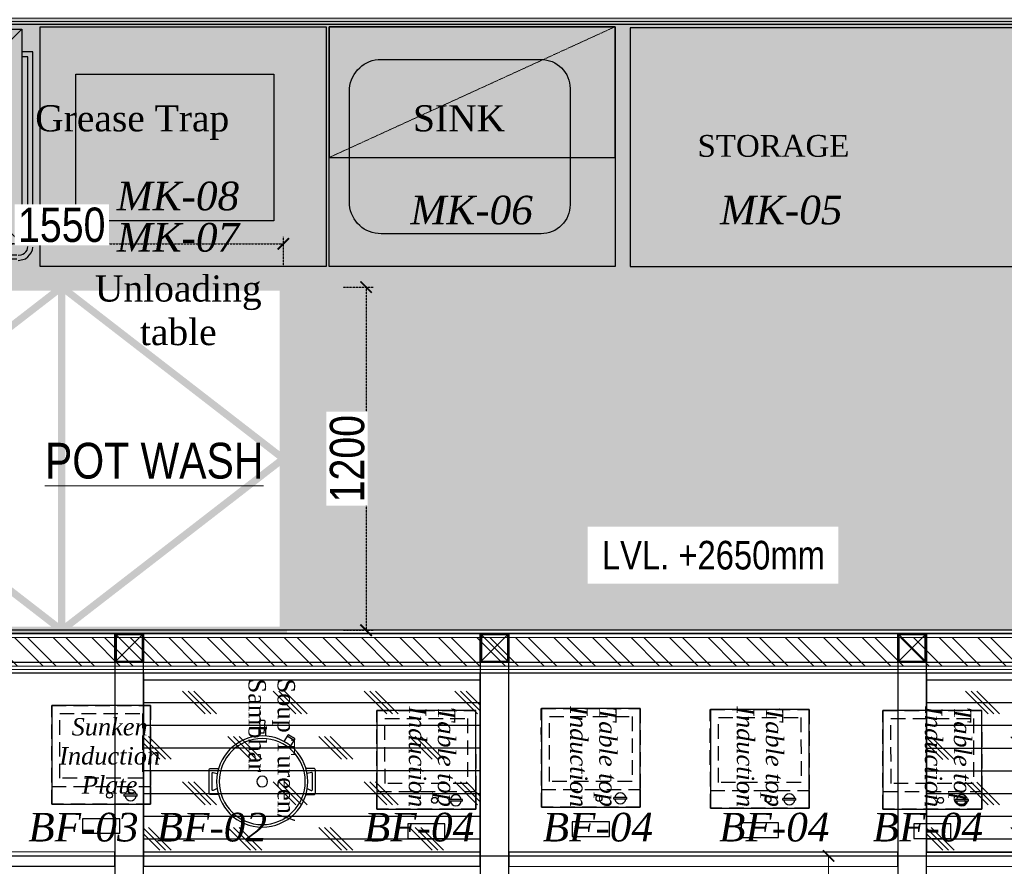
# Model space of a CAD drawing. Header units: millimetres. Extents: x -106827 to 92813, y -35754 to 7831.
# Tile 149 of 160: x 1803 to 5246, y -18425 to -15465. Entities that reach past the tile are written whole.
import ezdxf
from ezdxf.xclip import XClip

# ---------------------------------------------------------------- set-up
doc = ezdxf.new("R2010")
doc.units = ezdxf.units.MM
doc.header["$XCLIPFRAME"] = 2
doc.header["$PDMODE"] = 35
for name, pattern in [('General Arrangement Plan$0$( Hidden )', [0.375, 0.25, -0.125]), ('General Arrangement Plan$1$DASHED', [0.75, 0.5, -0.25]), ('HIDDEN', [0.375, 0.25, -0.125])]:
    doc.linetypes.add(name, pattern=pattern)
for name, color, linetype, lineweight in [('2020 HVAC TRAP DOOR', 155, 'HIDDEN', 15), ('General Arrangement Plan$0$DIM', 7, 'Continuous', 13), ('General Arrangement Plan$0$TEXT', 7, 'Continuous', 5), ('General Arrangement Plan$1$01_WALL-INTERNAL', 250, 'Continuous', 13), ('General Arrangement Plan$1$A-HATCH', 15, 'Continuous', 0), ('General Arrangement Plan$1$Finishes', 5, 'Continuous', 13), ('General Arrangement Plan$1$PLASTER', 252, 'Continuous', 13), ('General Arrangement Plan$1$TILES', 104, 'Continuous', 9), ('General Arrangement Plan$1$TXT', 6, 'Continuous', 20), ('General Arrangement Plan$1$WALL NEW', 6, 'Continuous', 13), ('TEXT', 7, 'Continuous', 5)]:
    doc.layers.add(name, color=color, linetype=linetype, lineweight=lineweight)
for name, color, linetype in [('A-ANNO-DIMS-30', 7, 'Continuous'), ('Elevation hatch', 7, 'Continuous'), ('General Arrangement Plan$1$Equipment', 5, 'Continuous'), ('General Arrangement Plan$1$Equipment Name', 7, 'Continuous'), ('IFF-35 HEAVY', 100, 'Continuous'), ('M-HVAC-INSULATION', 7, 'Continuous')]:
    doc.layers.add(name, color=color, linetype=linetype)
doc.layers.add('General Arrangement Plan$1$MS', color=7, linetype='Continuous', lineweight=0, true_color=0x3c5977)
doc.styles.add('General Arrangement Plan$1$Standard', font='ARIALN.TTF')
doc.styles.add('General Arrangement Plan$1$style 2', font='arial.ttf', dxfattribs={"height": 25})
doc.styles.add('General Arrangement Plan$1$style12', font='BOOKOSI.TTF')
doc.styles.get("Standard").update_dxf_attribs({"font": 'ARIALN.TTF'})
doc.dimstyles.new('General Arrangement Plan$1$TFS-Dim', dxfattribs={"dimtxt": 120, "dimasz": 40, "dimexe": 25, "dimexo": 25, "dimgap": 4.5, "dimtad": 1, "dimdec": 0, "dimzin": 0, "dimdsep": 46, "dimtxsty": 'General Arrangement Plan$1$Standard', "dimblk": 'General Arrangement Plan$1$_ArchTick', "dimcen": 0.09, "dimdle": 2, "dimclrd": 256, "dimclre": 8, "dimadec": 0, "dimazin": 0, "dimtfac": 1, "dimtdec": 0, "dimtofl": 0, "dimtmove": 1, "dimatfit": 3, "dimfxl": 1, "dimtolj": 1, "dimtzin": 0, "dimlwd": -1, "dimlwe": -1, "dimarcsym": 0})
doc.dimstyles.new('TFS-Dim', dxfattribs={"dimtxt": 120, "dimasz": 40, "dimexe": 25, "dimexo": 25, "dimgap": 4.5, "dimtad": 1, "dimdec": 0, "dimzin": 0, "dimdsep": 46, "dimtxsty": 'Standard', "dimblk": 'ARCHTICK', "dimcen": 0.09, "dimdle": 2, "dimclrd": 256, "dimclre": 8, "dimadec": 0, "dimazin": 0, "dimtfac": 1, "dimtdec": 0, "dimtofl": 0, "dimtmove": 1, "dimatfit": 3, "dimfxl": 1, "dimtolj": 1, "dimtzin": 0, "dimlwd": -1, "dimlwe": -1, "dimarcsym": 0})

# ---------------------------------------------------------------- blocks, each defined once
blk = doc.blocks.new('General Arrangement Plan$1$A$C6bc40300')
at = {"layer": 'General Arrangement Plan$1$Equipment'}
blk.add_line((-106.3, 143.5, 0), (-82.2, 157.9, 0), dxfattribs=at)
at = {"layer": 'General Arrangement Plan$1$Equipment', "elevation": 0}
blk.add_lwpolyline([(-1.6, 166.6), (9.6, 166.4), (13.7, 207.8, 0.435736), (10.5, 211.4), (-0.2, 211.6, 0.435736), (-3.6, 208.2)], format="xyb", close=True, dxfattribs=at)
at = {"layer": 'General Arrangement Plan$1$Equipment'}
for points in [[(-2.4, 183.9), (-6.6, 184), (-7.3, 156.9)], [(14.9, 156.3), (15.5, 183.5), (11.3, 183.6)]]:
    blk.add_lwpolyline(points, dxfattribs=at)
at = {"layer": 'General Arrangement Plan$1$Equipment', "elevation": 0}
blk.add_lwpolyline([(-94.8, 125.3), (-95.2, 125), (-108.3, 146.9, -0.414214), (-107.4, 150.5), (-87.8, 162.2, -0.414214), (-84.2, 161.3), (-71.3, 139.9)], format="xyb", dxfattribs=at)
at = {"layer": 'General Arrangement Plan$1$Equipment'}
for points in [[(-151.5, -41.3), (-178.5, -40.6, -0.414214), (-183.7, -35.2), (-181.8, 44, -0.414214), (-176.4, 49.2), (-149.3, 48.5)], [(-155.7, -20.5), (-169.4, -26.5, -0.546975), (-173.1, -24), (-171.7, 32.8, -0.484342), (-168.4, 35.3), (-153.8, 31.5)], [(149.3, -48.5), (176.4, -49.2, 0.414214), (181.8, -44), (183.7, 35.2, 0.414214), (178.5, 40.6), (151.5, 41.3)], [(154.5, -28), (167.9, -34.6, 0.546975), (171.7, -32.3), (173.1, 24.5, 0.484342), (169.9, 27.1), (155.2, 24)]]:
    blk.add_lwpolyline(points, format="xyb", dxfattribs=at)
for radius in [157, 18.5]:
    blk.add_circle((0, 0), radius, dxfattribs=at)
at = {"layer": 'General Arrangement Plan$1$Equipment', "color": 252}
blk.add_circle((0, 0), 148.1, dxfattribs=at)
blk = doc.blocks.new('General Arrangement Plan$1$A$C39a67eb1')
at = {"layer": 'General Arrangement Plan$1$Equipment'}
for p, q in [((-312.4, 45.3), (-312.4, 90.7)), ((-312.4, 90.7), (-305.7, 90.7)), ((-305.7, 48.9), (-305.7, 90.7)), ((-305.7, 45.3), (-305.7, 90.7)), ((-312.4, 45.3), (-305.7, 45.3))]:
    blk.add_line(p, q, dxfattribs=at)
at = {"layer": 'General Arrangement Plan$1$Equipment', "linetype": 'General Arrangement Plan$1$DASHED', "ltscale": 100}
for points in [[(-340, -0.4), (-340, 339.6), (0, 340), (0, 0)], [(-340, -0.4), (-340, 339.6), (-278.7, 339.7), (-278.7, -0.3)], [(-250.8, 27.6), (-250.8, 311.8), (-27.8, 312.1), (-27.9, 27.8)]]:
    blk.add_lwpolyline(points, close=True, dxfattribs=at)
at = {"layer": 'General Arrangement Plan$1$Equipment'}
blk.add_lwpolyline([(0, -0.4), (0, 339.6), (-340, 339.6), (-340, -0.4)], close=True, dxfattribs=at)
blk.add_circle((-309.1, 141.3), 10.2, dxfattribs=at)
for start, end in [(100.1366, 259.9648), (280.1366, 79.9648)]:
    blk.add_arc((-309.1, 68), 19.1, start, end, dxfattribs=at)
blk = doc.blocks.new('General Arrangement Plan$1$A$C14e96dd0')
at = {"layer": 'General Arrangement Plan$1$Equipment'}
blk.add_lwpolyline([(-234, 50), (-106, 50), (-106, 100), (-234, 100)], close=True, dxfattribs=at)
at = {"layer": 'General Arrangement Plan$1$Equipment', "rotation": 270}
blk.add_blockref('General Arrangement Plan$1$A$C39a67eb1', (-339.6, -340), dxfattribs=at)
blk = doc.blocks.new('General Arrangement Plan$1$_ArchTick')
at = {"color": 0, "linetype": 'ByBlock', "const_width": 0.15}
blk.add_lwpolyline([(-0.5, -0.5), (0.5, 0.5)], dxfattribs=at)
blk = doc.blocks.new('*D272')
at = {"layer": 'Defpoints', "color": 0}
for p in [(8563.7, 10743.6), (8676.4, 10743.6), (8563.7, 9593.6)]:
    blk.add_point(p, dxfattribs=at)
at = {"layer": 'General Arrangement Plan$0$DIM', "color": 8, "linetype": 'General Arrangement Plan$0$( Hidden )'}
for p, q in [((8588.7, 10743.6), (8701.4, 10743.6)), ((8588.7, 9593.6), (8701.4, 9593.6))]:
    blk.add_line(p, q, dxfattribs=at)
at = {"layer": 'General Arrangement Plan$0$DIM', "color": 8}
blk.add_line((8676.4, 9591.6), (8676.4, 10745.6), dxfattribs=at)
at = {"layer": 'General Arrangement Plan$0$DIM', "color": 8, "xscale": 40, "yscale": 40, "zscale": 40}
for p, rotation in [((8676.4, 10743.6), 90), ((8676.4, 9593.6), 270)]:
    blk.add_blockref('General Arrangement Plan$1$_ArchTick', p, dxfattribs=dict(at, rotation=rotation))
at = {"layer": 'General Arrangement Plan$0$DIM', "color": 0, "insert": (8610.6, 10168.6), "char_height": 120, "attachment_point": 5, "rotation": 90, "style": 'General Arrangement Plan$1$Standard'}
blk.add_mtext('\\A1;1150', dxfattribs=at)
blk = doc.blocks.new('*U277')
at = {"layer": 'General Arrangement Plan$1$A-HATCH', "lineweight": -2, "true_color": 0x939598}
h = blk.add_hatch(dxfattribs=at)
h.set_pattern_fill('ANSI32', color=252, scale=0.4)
h.set_pattern_definition([(45, (-520.4093, 0), (-2.694077, 2.694077), []), (45, (-518.6132, 0), (-2.694077, 2.694077), [])])
h.paths.add_polyline_path([(-346.02, 5), (-120.06, 5), (-120.06, 1), (-346.02, 1)])
at = {"layer": 'General Arrangement Plan$1$Finishes'}
blk.add_lwpolyline([(-347.02, 6), (-119.06, 6), (-119.06, 0), (-347.02, 0)], close=True, dxfattribs=at)
at = {"layer": 'General Arrangement Plan$1$WALL NEW'}
for points in [[(-346.52, 5.5), (-119.56, 5.5), (-119.56, 0.5), (-346.52, 0.5)], [(-346.02, 5), (-120.06, 5), (-120.06, 1), (-346.02, 1)]]:
    blk.add_lwpolyline(points, close=True, dxfattribs=at)
blk = doc.blocks.new('General Arrangement Plan$1$A$C0642dd72')
at = {"layer": 'General Arrangement Plan$1$MS', "ltscale": 10}
for p, q in [((5980.3, 10397), (6080.3, 10497)), ((6080.3, 10397), (5980.3, 10497)), ((7257.4, 10397), (7357.4, 10497)), ((7357.4, 10397), (7257.4, 10497)), ((8717.5, 10397), (8817.5, 10497)), ((8817.5, 10397), (8717.5, 10497))]:
    blk.add_line(p, q, dxfattribs=at)
for points in [[(5980.3, 10397), (6080.3, 10397), (6080.3, 10497), (5980.3, 10497)], [(5984.3, 10401), (6076.3, 10401), (6076.3, 10493), (5984.3, 10493)], [(7257.4, 10397), (7357.4, 10397), (7357.4, 10497), (7257.4, 10497)], [(7261.4, 10401), (7353.4, 10401), (7353.4, 10493), (7261.4, 10493)], [(8717.5, 10397), (8817.5, 10397), (8817.5, 10497), (8717.5, 10497)], [(8721.5, 10401), (8813.5, 10401), (8813.5, 10493), (8721.5, 10493)]]:
    blk.add_lwpolyline(points, close=True, dxfattribs=at)
blk = doc.blocks.new('*U201')
at = {"layer": 'General Arrangement Plan$1$TILES'}
h = blk.add_hatch(dxfattribs=at)
h.set_pattern_fill('ZIGZAG', color=256, scale=50, angle=45)
h.set_pattern_definition([(45, (0, 0), (1e-12, 8.838834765), [6.25, -6.25]), (135, (4.4194, 4.4194), (-8.838834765, 1e-12), [6.25, -6.25])])
h.paths.add_polyline_path([(100018.5, -854001.2), (100018.5, -853991.2), (91188.8, -853991.2), (91188.8, -854001.2)])
blk.add_lwpolyline([(100018.5, -854001.2), (100018.5, -853991.2), (91188.8, -853991.2), (91188.8, -854001.2)], close=True, dxfattribs=at)
blk = doc.blocks.new('*U202')
at = {"layer": 'General Arrangement Plan$1$PLASTER'}
h = blk.add_hatch(dxfattribs=at)
h.set_pattern_fill('AR-SAND', color=256, scale=5, angle=90)
h.set_pattern_definition([(172.5, (-726867.071, -969433.78), (-6.58963561, -7.03506592), [0, -7.6, 0, -8.5, 0, -8.125]), (142.5, (-726867.071, -969433.78), (-16.23489865, -3.72068755), [0, -4.1, 0, -6.85, 0, -2.625]), (102.5, (-726862.722, -969438.128), (-11.030161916, 10.990146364), [0, -2.5, 0, -9, 0, -11.75]), (92.5, (-726862.722, -969438.128), (-13.73131425, 7.52521082), [0, -1.25, 0, -5.9, 0, -6.75])])
h.paths.add_polyline_path([(120539.6, -848202.3), (120539.6, -848190.3), (111689.8, -848190.3), (111689.8, -848202.3)])
blk.add_lwpolyline([(120539.6, -848202.3), (120539.6, -848190.3), (111689.8, -848190.3), (111689.8, -848202.3)], close=True, dxfattribs=at)
blk = doc.blocks.new('General Arrangement Plan$0$A$C49c51ee7')
at = {"layer": 'General Arrangement Plan$1$Equipment'}
for points in [[(17.7, 796.4), (11.9, 789)], [(26.7, 802.4), (17.7, 796.4)], [(35.6, 805.3), (26.7, 802.4)], [(51.9, 808.3), (35.6, 805.3)], [(56.3, 803.8), (686.7, 803.8)], [(700, 805.3), (689.6, 808.3)], [(708.9, 802.4), (700, 805.3)], [(717.8, 796.4), (708.9, 802.4)], [(725.2, 789), (717.8, 796.4)], [(1.4, 771.2), (0, 762.3)], [(5.9, 781.6), (1.4, 771.2)], [(11.9, 789), (5.9, 781.6)], [(19.3, 766.7), (17.7, 759.3)], [(20.8, 772.7), (19.3, 766.7)], [(25.2, 778.6), (20.8, 772.7)], [(29.7, 783), (25.2, 778.6)], [(35.6, 786.1), (29.7, 783)], [(41.5, 789), (35.6, 786.1)], [(51.9, 790.5), (41.5, 789)], [(56.3, 790.5), (686.7, 790.5)], [(694.1, 789), (688.1, 790.5)], [(701.5, 786.1), (694.1, 789)], [(705.9, 783), (701.5, 786.1)], [(710.4, 778.6), (705.9, 783)], [(714.9, 772.7), (710.4, 778.6)], [(717.8, 766.7), (714.9, 772.7)], [(719.3, 756.4), (717.8, 766.7)], [(729.7, 781.6), (725.2, 789)], [(734.1, 771.2), (729.7, 781.6)], [(737.1, 756.4), (734.1, 771.2)], [(0, 754.9), (0, 78.6)], [(17.7, 754.9), (17.7, 96.4)], [(38.5, 750.4), (701.5, 750.4)], [(701.5, 750.4), (701.5, 0), (38.5, 0), (38.5, 750.4)], [(109.7, 679.3), (38.5, 750.4)], [(630.3, 679.3), (701.5, 750.4)], [(719.3, 754.9), (719.3, 96.4)], [(737.1, 754.9), (737.1, 78.6)], [(109.7, 679.3), (630.3, 679.3)], [(109.7, 71.2), (109.7, 679.3)], [(630.3, 679.3), (630.3, 71.2)], [(0, 78.6), (38.5, 78.6)], [(17.7, 96.4), (38.5, 96.4)], [(109.7, 71.2), (38.5, 0)], [(630.3, 71.2), (109.7, 71.2)], [(630.3, 71.2), (701.5, 0)], [(719.3, 96.4), (701.5, 96.4)], [(737.1, 78.6), (701.5, 78.6)]]:
    blk.add_lwpolyline(points, dxfattribs=at)
blk = doc.blocks.new('A$C03659140')
at = {"ltscale": 10}
for p, q in [((5980.3, 10397), (6080.3, 10497)), ((6080.3, 10397), (5980.3, 10497)), ((7257.6, 10397), (7357.6, 10497)), ((7357.6, 10397), (7257.6, 10497)), ((8717.5, 10397), (8817.5, 10497)), ((8817.5, 10397), (8717.5, 10497))]:
    blk.add_line(p, q, dxfattribs=at)
at = {"color": 3, "ltscale": 10}
for points in [[(4360.4, 10397), (5980.3, 10397), (5980.3, 10497), (4360.4, 10497)], [(6080.3, 10397), (7257.6, 10397), (7257.6, 10497), (6080.3, 10497)], [(7357.6, 10397), (8717.5, 10397), (8717.5, 10497), (7357.6, 10497)], [(8817.5, 10397), (12300.7, 10397), (12300.7, 10497), (8817.5, 10497)], [(6080.3, 5442.6), (6080.3, 10397), (5980.3, 10397), (5980.3, 5442.6)], [(7357.6, 5442.6), (7357.6, 10397), (7257.6, 10397), (7257.6, 5442.6)], [(8817.5, 5442.6), (8817.5, 10397), (8717.5, 10397), (8717.5, 5442.6)]]:
    blk.add_lwpolyline(points, close=True, dxfattribs=at)
at = {"color": 4, "ltscale": 10}
for points in [[(5980.3, 10397), (6080.3, 10397), (6080.3, 10497), (5980.3, 10497)], [(5984.3, 10401), (6076.3, 10401), (6076.3, 10493), (5984.3, 10493)], [(7257.6, 10397), (7357.6, 10397), (7357.6, 10497), (7257.6, 10497)], [(7261.6, 10401), (7353.6, 10401), (7353.6, 10493), (7261.6, 10493)], [(8717.5, 10397), (8817.5, 10397), (8817.5, 10497), (8717.5, 10497)], [(8721.5, 10401), (8813.5, 10401), (8813.5, 10493), (8721.5, 10493)]]:
    blk.add_lwpolyline(points, close=True, dxfattribs=at)
at = {"color": 30, "ltscale": 10}
for points in [[(4360.2, 9683.3), (5979.9, 9683.2), (5979.9, 9733.2), (4360.2, 9733.3)], [(6079.9, 9683.3), (7257.5, 9683.2), (7257.5, 9733.2), (6079.9, 9733.3)], [(7357.5, 9683.2), (8717.1, 9683.1), (8717.1, 9733.1), (7357.5, 9733.2)], [(8817.1, 9683.2), (9844.5, 9683.1), (9844.5, 9733.1), (8817.1, 9733.2)]]:
    blk.add_lwpolyline(points, close=True, dxfattribs=at)
blk = doc.blocks.new('_ArchTick')
at = {"color": 0, "linetype": 'ByBlock', "const_width": 0.15}
blk.add_lwpolyline([(-0.5, -0.5), (0.5, 0.5)], dxfattribs=at)
blk = doc.blocks.new('*D304')
at = {"layer": 'A-ANNO-DIMS-30', "linetype": 'HIDDEN'}
blk.add_line((1173.5, -16248.5), (2727.5, -16248.5), dxfattribs=at)
at = {"layer": 'A-ANNO-DIMS-30', "color": 8, "linetype": 'HIDDEN'}
for p, q in [((1175.5, -16328.5), (1175.5, -16223.5)), ((2725.5, -16328.5), (2725.5, -16223.5))]:
    blk.add_line(p, q, dxfattribs=at)
at = {"layer": 'Defpoints', "color": 0}
for p in [(2725.5, -16248.5), (1175.5, -16399.8), (2725.5, -16399.8)]:
    blk.add_point(p, dxfattribs=at)
at = {"layer": 'A-ANNO-DIMS-30', "xscale": 40, "yscale": 40, "zscale": 40, "rotation": 180}
blk.add_blockref('_ArchTick', (1175.5, -16248.5), dxfattribs=at)
at = {"layer": 'A-ANNO-DIMS-30', "xscale": 40, "yscale": 40, "zscale": 40}
blk.add_blockref('_ArchTick', (2725.5, -16248.5), dxfattribs=at)
at = {"layer": 'A-ANNO-DIMS-30', "color": 0, "insert": (1950.5, -16182.7), "char_height": 120, "attachment_point": 5, "bg_fill": 3, "box_fill_scale": 1.1, "bg_fill_color": 256, "bg_fill_true_color": 13158600, "bg_fill_transparency": 0}
blk.add_mtext('\\A1;1550', dxfattribs=at)
blk = doc.blocks.new('*D305')
at = {"layer": 'A-ANNO-DIMS-30', "color": 8, "linetype": 'HIDDEN'}
for p, q in [((2934.8, -16399.8), (3039.8, -16399.8)), ((2934.8, -17599.8), (3039.8, -17599.8))]:
    blk.add_line(p, q, dxfattribs=at)
at = {"layer": 'A-ANNO-DIMS-30', "linetype": 'HIDDEN'}
blk.add_line((3014.8, -16397.8), (3014.8, -17601.8), dxfattribs=at)
at = {"layer": 'Defpoints', "color": 0}
for p in [(2725.5, -16399.8), (2725.5, -17599.8), (3014.8, -17599.8)]:
    blk.add_point(p, dxfattribs=at)
at = {"layer": 'A-ANNO-DIMS-30', "xscale": 40, "yscale": 40, "zscale": 40}
for p, rotation in [((3014.8, -16399.8), 90), ((3014.8, -17599.8), 270)]:
    blk.add_blockref('_ArchTick', p, dxfattribs=dict(at, rotation=rotation))
at = {"layer": 'A-ANNO-DIMS-30', "color": 0, "insert": (2949, -16999.8), "char_height": 120, "attachment_point": 5, "rotation": 90, "bg_fill": 3, "box_fill_scale": 1.1, "bg_fill_color": 256, "bg_fill_true_color": 13158600, "bg_fill_transparency": 0}
blk.add_mtext('\\A1;1200', dxfattribs=at)
blk = doc.blocks.new('General Arrangement Plan')
at = {"layer": 'General Arrangement Plan$1$Equipment', "linetype": 'General Arrangement Plan$1$DASHED', "lineweight": 0, "ltscale": 0.2}
blk.add_line((6929.8, 13185.8), (7929.4, 13643), dxfattribs=at)
at = {"layer": 'General Arrangement Plan$1$Equipment'}
for points in [[(5919.5, 13643), (6919.7, 13643), (6919.7, 12804.8), (5919.5, 12804.8)], [(6929.8, 13643), (7929.4, 13643), (7929.4, 12804.8), (6929.8, 12804.8)], [(7982.4, 12804.8), (9482.3, 12804.8), (9482.3, 13639), (7982.4, 13639)]]:
    blk.add_lwpolyline(points, close=True, dxfattribs=at)
at = {"layer": 'General Arrangement Plan$1$Equipment', "ltscale": 0.2}
blk.add_lwpolyline([(6929.8, 13185.8), (7929.4, 13185.8), (7929.4, 13643), (6929.8, 13643)], close=True, dxfattribs=at)
at = {"layer": 'General Arrangement Plan$1$Equipment'}
blk.add_lwpolyline([(7112.1, 13528.7), (7670.8, 13528.7, -0.414214), (7772.4, 13427), (7772.4, 13020.7, -0.414214), (7670.8, 12919.1), (7112.1, 12919.1, -0.396299), (7001.4, 13020.7), (7001.4, 13427, -0.396299)], format="xyb", close=True, dxfattribs=at)
at = {"layer": 'General Arrangement Plan$1$Equipment', "ltscale": 0.7}
blk.add_lwpolyline([(6736.4, 13477.6), (6736.4, 12964), (6044.5, 12964), (6044.5, 13477.6)], close=True, dxfattribs=at)
at = {"layer": 'General Arrangement Plan$1$Equipment', "color": 32, "ltscale": 0.2}
blk.add_lwpolyline([(4407.7, 10743.6), (10108.5, 10743.6), (10108.5, 11382.6), (4407.7, 11382.6)], close=True, dxfattribs=at)
at = {"color": 7, "rotation": 180}
blk.add_blockref('General Arrangement Plan$0$A$C49c51ee7', (5894.3, 13634.3), dxfattribs=at)
at = {"layer": 'General Arrangement Plan$1$01_WALL-INTERNAL', "xscale": -25, "yscale": 25, "zscale": 25, "rotation": 180}
blk.add_blockref('*U277', (13084.9, 11532.6), dxfattribs=at)
at = {"layer": 'General Arrangement Plan$1$Equipment', "xscale": 1.016002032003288, "yscale": 1.016002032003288, "zscale": 1.016002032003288, "rotation": 180}
for p in [(5960.1, 10924.2), (7672.1, 10913.5), (7097, 10906.5), (8262.9, 10910), (8866.4, 10906.5)]:
    blk.add_blockref('General Arrangement Plan$1$A$C14e96dd0', p, dxfattribs=at)
at = {"layer": 'General Arrangement Plan$1$Equipment', "ltscale": 50, "xscale": -1.016002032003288, "yscale": 1.016002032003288, "zscale": 1.016002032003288, "rotation": 358.6142291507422}
blk.add_blockref('General Arrangement Plan$1$A$C6bc40300', (6695.9, 11003.6), dxfattribs=at)
at = {"layer": 'General Arrangement Plan$1$MS', "ltscale": 10}
blk.add_blockref('General Arrangement Plan$1$A$C0642dd72', (200.7, 1023.9), dxfattribs=at)
at = {"layer": 'General Arrangement Plan$1$PLASTER', "xscale": -1, "rotation": 180}
blk.add_blockref('*U202', (-107289.1, -834528.7), dxfattribs=at)
at = {"layer": 'General Arrangement Plan$1$TILES'}
blk.add_blockref('*U201', (-86778, 867652.9), dxfattribs=at)
at = {"layer": 'General Arrangement Plan$0$TEXT', "color": 1, "char_height": 100, "width": 54.555, "attachment_point": 7, "style": 'General Arrangement Plan$1$Standard'}
for s, insert in [('{\\fTimes New Roman|b0|i1|c0|p18;MK-08}', (6187.2, 12999.7)), ('{\\fTimes New Roman|b0|i1|c0|p18;MK-06}', (7214.2, 12950.7)), ('{\\fTimes New Roman|b0|i1|c0|p18;MK-07}', (6187.2, 12855.1))]:
    blk.add_mtext(s, dxfattribs=dict(at, insert=insert))
at = {"layer": 'General Arrangement Plan$0$TEXT', "color": 1, "char_height": 100, "attachment_point": 7, "style": 'General Arrangement Plan$1$Standard'}
for s, insert in [('{\\fTimes New Roman|b0|i1|c0|p18;MK-05}', (8296.8, 12950.7)), ('{\\fTimes New Roman|b0|i1|c0|p18;BF-03}', (5877.8, 10792.6)), ('{\\fTimes New Roman|b0|i1|c0|p18;BF-02}', (6326.6, 10792.6)), ('{\\fTimes New Roman|b0|i1|c0|p18;BF-04}', (7051.3, 10792.6)), ('{\\fTimes New Roman|b0|i1|c0|p18;BF-04}', (7676.5, 10792.6)), ('{\\fTimes New Roman|b0|i1|c0|p18;BF-04}', (8293.3, 10792.6)), ('{\\fTimes New Roman|b0|i1|c0|p18;BF-04}', (8830.6, 10792.6))]:
    blk.add_mtext(s, dxfattribs=dict(at, insert=insert))
at = {"layer": 'General Arrangement Plan$1$Equipment Name', "color": 0, "attachment_point": 3, "style": 'General Arrangement Plan$1$style12'}
for s, insert, char_height, width in [('Grease Trap', (6580.6, 13368.6), 91.44, 694.851), ('SINK', (7545.4, 13368.6), 91.44, 694.851), ('STORAGE', (8748.9, 13264.5), 76.2, 665.805), ('\\pxqc;Unloading table', (6749.7, 12773.5), 91.44, 694.851)]:
    blk.add_mtext(s, dxfattribs=dict(at, insert=insert, char_height=char_height, width=width))
at = {"layer": 'General Arrangement Plan$1$Equipment Name', "color": 0, "insert": (6810.6, 10741.3), "char_height": 60.96, "width": 622.304, "attachment_point": 3, "rotation": 270, "style": 'General Arrangement Plan$1$style12'}
blk.add_mtext('\\A1;\\pxql;Soup Tureen/\\PSambhar', dxfattribs=at)
at = {"layer": 'General Arrangement Plan$1$Equipment Name', "char_height": 60.96, "width": 514.034, "style": 'General Arrangement Plan$1$style 2'}
for s, insert, attachment_point, rotation in [('\\A1;\\pxqc;{\\fBookman Old Style|b0|i1|c0|p18;Table top\\PInduction }', (7371.1, 11347.3), 1, 269.9919), ('\\A1;\\pxqc;{\\fBookman Old Style|b0|i1|c0|p18;Table top\\PInduction }', (7935.1, 11347.3), 1, 269.9919), ('\\A1;\\pxqc;{\\fBookman Old Style|b0|i1|c0|p18;Table top\\PInduction }', (8517.9, 11347.3), 1, 269.9919), ('\\A1;\\pxqc;{\\fBookman Old Style|b0|i1|c0|p18;Table top\\PInduction }', (9175.4, 11347.3), 1, 269.9919), ('\\A1;\\pxqc;{\\fBookman Old Style|b0|i1|c0|p18;Sunken\\PInduction \\PPlate}', (5905.4, 10960.5), 7, 0.0081)]:
    blk.add_mtext(s, dxfattribs=dict(at, insert=insert, attachment_point=attachment_point, rotation=rotation))
at = {"layer": 'General Arrangement Plan$1$TXT', "insert": (6318.1, 12124.7), "char_height": 125, "width": 2265.161, "attachment_point": 5, "style": 'General Arrangement Plan$1$Standard'}
blk.add_mtext('{\\LPOT WASH}', dxfattribs=at)
at = {"layer": 'General Arrangement Plan$0$DIM', "color": 9, "true_color": 0xc7c8ca}
dim = blk.add_linear_dim(base=(8676.4, 10743.6), p1=(8563.7, 9593.6), p2=(8563.7, 10743.6), angle=90, dimstyle='General Arrangement Plan$1$TFS-Dim', override={"dimclrd": 8}, dxfattribs=at)
dim.commit()
dim.dimension.update_dxf_attribs({"geometry": '*D272', "text_midpoint": (8610.6, 10168.6)})

msp = doc.modelspace()

# ---------------------------------------------------------------- hatches: boundary and pattern name
at = {"layer": 'M-HVAC-INSULATION'}
h = msp.add_hatch(dxfattribs=at)
h.set_pattern_fill('DOTS', scale=50)
h.set_pattern_definition([(0, (25993.815, -19598.95), (39.6875, 79.375), [0, -79.375])])
h.paths.add_polyline_path([(9129.1, -15516.8), (9129.1, -16740.8), (6741.9, -16740.4), (6741.9, -15516.4)])
h.paths.add_polyline_path([(8580, -20432.4), (8580, -17599.8), (9660, -17599.8), (9660, -20432.4)])
edge = h.paths.add_edge_path()
edge.add_line((1940, -17599.8), (1175.5, -17599.8))
edge.add_line((1175.5, -17599.8), (1175.5, -16399.8))
edge.add_line((1175.5, -16399.8), (2725.5, -16399.8))
edge.add_line((2725.5, -16399.8), (2725.5, -17599.8))
edge.add_line((2725.5, -17599.8), (8569.6, -17599.8))
edge.add_line((8569.6, -17599.8), (8569.6, -23176.2))
edge.add_line((8569.6, -23176.2), (10536.7, -23176.2))
edge.add_line((10536.7, -23176.2), (10536.7, -16395.7))
edge.add_arc((10534.7, -16395.7), 2, 0, 90)
edge.add_line((10534.7, -16393.7), (9196.2, -16393.7))
edge.add_line((9196.2, -16393.7), (9196.2, -15480.7))
edge.add_line((9196.2, -15480.7), (366.4, -15480.7))
edge.add_line((366.4, -15480.7), (365, -17599.8))
edge.add_line((365, -17599.8), (1940, -17599.8))

# ---------------------------------------------------------------- linework, layer by layer
at = {"layer": 'IFF-35 HEAVY', "ltscale": 100}
msp.add_lwpolyline([(8569.6, -23176.2), (8569.6, -17599.8), (365, -17599.8), (366.4, -15480.7), (9196.2, -15480.7), (9196.2, -16393.7), (10534.7, -16393.7, -0.414214), (10536.7, -16395.7), (10536.7, -23176.2), (8569.6, -23176.2)], format="xyb", dxfattribs=at)

# ---------------------------------------------------------------- next in the draw order: block references
at = {"color": 7}
ref = msp.add_blockref('General Arrangement Plan', (-4044.3, -29132.4), dxfattribs=at)
XClip(ref).set_block_clipping_path([(48.7190010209, -107.5186207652), (15251.6043912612, 15253.5715002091)])

# ---------------------------------------------------------------- next in the draw order: hatches: boundary and pattern name
at = {"layer": 'Elevation hatch', "true_color": 0x939598}
h = msp.add_hatch(dxfattribs=at)
h.set_pattern_fill('CORK', color=252, scale=25)
h.set_pattern_definition([(0, (-24099.01, -19598.95), (0, 79.375), []), (135, (-24059.32, -19638.64), (-158.75, -158.75), [112.2532, -112.2532]), (135, (-24039.48, -19638.64), (-158.75, -158.75), [112.2532, -112.2532]), (135, (-24019.63, -19638.64), (-158.75, -158.75), [112.2532, -112.2532])])
h.paths.add_polyline_path([(2236.4, -18375.1), (3414, -18375.1), (3414, -17749.8), (2236.4, -17749.8)])
h = msp.add_hatch(dxfattribs=at)
h.set_pattern_fill('CORK', color=252, scale=25)
h.set_pattern_definition([(0, (-21361.465, -19599.21), (0, 79.375), []), (135, (-21321.78, -19638.9), (-158.75, -158.75), [112.2532, -112.2532]), (135, (-21301.93, -19638.9), (-158.75, -158.75), [112.2532, -112.2532]), (135, (-21282.1, -19638.9), (-158.75, -158.75), [112.2532, -112.2532])])
h.paths.add_polyline_path([(4974, -18375.3), (6000.8, -18375.3), (6000.8, -17749.8), (4974, -17749.8)])

# ---------------------------------------------------------------- next in the draw order: linework, layer by layer
at = {"color": 7}
for points in [[(2236.4, -18375.1), (3414, -18375.1), (3414, -17749.8), (2236.4, -17749.8)], [(4974, -18375.3), (6000.8, -18375.3), (6000.8, -17749.8), (4974, -17749.8)]]:
    msp.add_lwpolyline(points, close=True, dxfattribs=at)
at = {"layer": '2020 HVAC TRAP DOOR', "ltscale": 150, "const_width": 25}
for points in [[(1950.5, -16399.8), (1175.5, -16999.8), (1950.5, -17599.8)], [(1950.5, -16399.8), (1950.5, -17599.8)], [(1950.5, -16399.8), (2725.5, -16999.8), (1950.5, -17599.8)]]:
    msp.add_lwpolyline(points, dxfattribs=at)
msp.add_lwpolyline([(1175.5, -17599.8), (2725.5, -17599.8), (2725.5, -16399.8), (1175.5, -16399.8)], close=True, dxfattribs=at)

# ---------------------------------------------------------------- next in the draw order: block references
at = {"color": 7}
msp.add_blockref('A$C03659140', (-3843.6, -28108.5), dxfattribs=at)

# ---------------------------------------------------------------- next in the draw order: texts
at = {"layer": 'TEXT', "color": 7, "insert": (3839.2, -17287.2), "char_height": 100, "width": 776.281, "attachment_point": 1, "bg_fill": 3, "box_fill_scale": 1.5, "bg_fill_color": 256, "bg_fill_transparency": 0}
msp.add_mtext('LVL. +2650mm', dxfattribs=at)

# ---------------------------------------------------------------- next in the draw order: dimensions: what is measured, and where the dimension line sits
at = {"layer": 'A-ANNO-DIMS-30', "color": 7}
dim = msp.add_linear_dim(base=(2725.5, -16248.5), p1=(1175.5, -16399.8), p2=(2725.5, -16399.8), dimstyle='TFS-Dim', override={"dimfxl": 80, "dimfxlon": 1, "dimtfill": 1, "dimarcsym": 1}, dxfattribs=at)
dim.commit()
dim.dimension.update_dxf_attribs({"geometry": '*D304', "text_midpoint": (1950.5, -16182.7)})

# ---------------------------------------------------------------- next in the draw order: dimensions: what is measured, and where the dimension line sits
dim = msp.add_linear_dim(base=(3014.8, -17599.8), p1=(2725.5, -16399.8), p2=(2725.5, -17599.8), angle=90, dimstyle='TFS-Dim', override={"dimfxl": 80, "dimfxlon": 1, "dimtfill": 1, "dimarcsym": 1}, dxfattribs=at)
dim.commit()
dim.dimension.update_dxf_attribs({"geometry": '*D305', "text_midpoint": (2949, -16999.8)})

doc.saveas('drawing.dxf')
